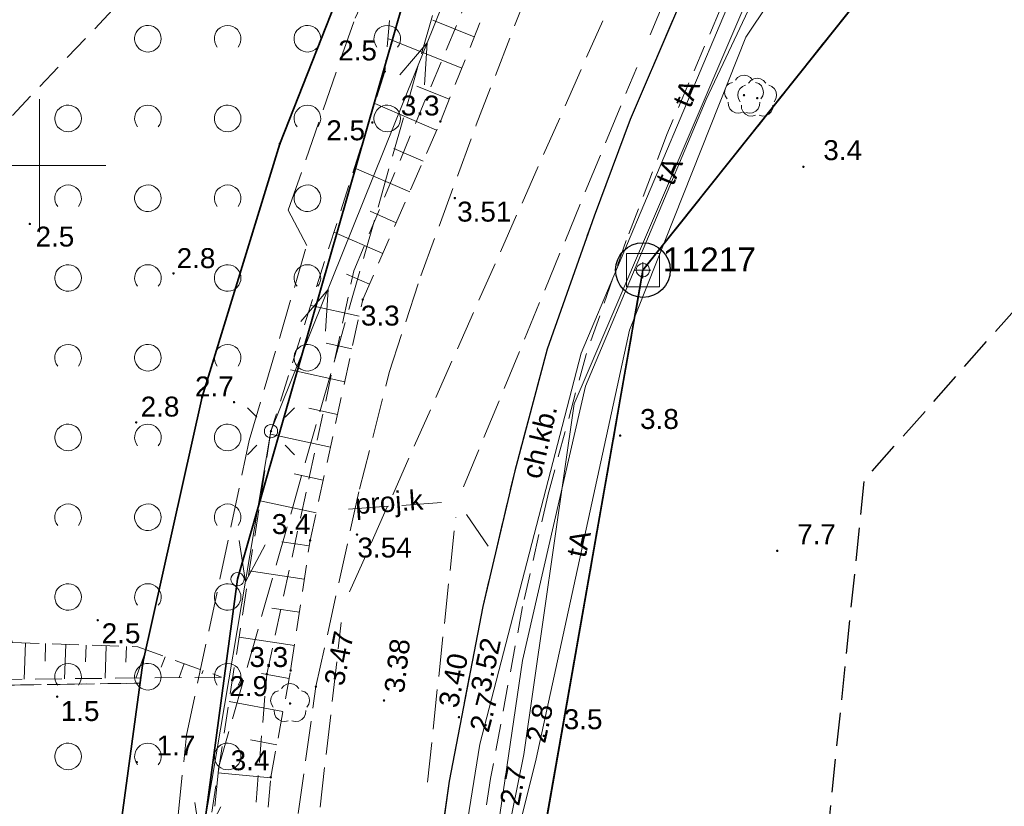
# Model space of a CAD drawing. Extents: x 5461355 to 5464904, y 5969481 to 5972975.
# Tile 20 of 40: x 5462449 to 5462486, y 5972176 to 5972205. Entities that reach past the tile are written whole.
import ezdxf
from ezdxf.enums import TextEntityAlignment as Align

# ---------------------------------------------------------------- set-up
doc = ezdxf.new("R2010")
doc.units = 0
for name, pattern in [('L_0_05', [1.75, 1.25, -0.5]), ('PRZER1-1', [1, 0.5, -0.5]), ('PRZER2-1', [1.5, 1, -0.5]), ('PRZER3-1', [2, 1.5, -0.5]), ('PRZER3-2', [2.5, 1.5, -1])]:
    doc.linetypes.add(name, pattern=pattern)
doc.layers.get('0').update_dxf_attribs({"linetype": 'CONTINUOUS'})
for name, color, linetype, lineweight in [('GEPPGD', 7, 'CONTINUOUS', 18), ('GEPPGO', 7, 'CONTINUOUS', 18), ('GESDZI', 7, 'CONTINUOUS', 18), ('GESJOB', 7, 'CONTINUOUS', 35), ('GSLKRW', 7, 'CONTINUOUS', 25), ('GSPSSP', 7, 'CONTINUOUS', 18), ('GSPSSP_O', 7, 'CONTINUOUS', 18), ('GSPWPN', 7, 'CONTINUOUS', 13), ('GSPWPN_O', 7, 'CONTINUOUS', 13), ('GSPWPS', 7, 'CONTINUOUS', 13), ('GSPWPS_O', 7, 'CONTINUOUS', 13), ('GSSKOA', 7, 'CONTINUOUS', 18), ('GSSKOD', 7, 'CONTINUOUS', 18), ('GSSKOD_O', 7, 'CONTINUOUS', 18), ('GSSZAD', 7, 'CONTINUOUS', 18), ('GSSZSN', 7, 'CONTINUOUS', 18), ('GUPELA', 7, 'CONTINUOUS', 18), ('GUPPRZ_O', 7, 'CONTINUOUS', 18), ('KRZYZE_2000', 230, 'CONTINUOUS', 18), ('OSN_OZN', 1, 'L_0_05', 18), ('ZAKRES', 3, 'L_0_05', 18)]:
    doc.layers.add(name, color=color, linetype=linetype, lineweight=lineweight)
for name, color, linetype, lineweight, true_color in [('GESKKL', 7, 'CONTINUOUS', 18, 0x24bc24), ('GESUZY', 7, 'CONTINUOUS', 18, 0x008000), ('GSPRDL', 7, 'CONTINUOUS', 18, 0x008000), ('GULEPR', 1, 'CONTINUOUS', 18, 0xff0000), ('GULKPR', 7, 'CONTINUOUS', 18, 0x803300), ('GULKPR_O', 7, 'CONTINUOUS', 18, 0x803300), ('GULTPR', 7, 'CONTINUOUS', 18, 0xff9100), ('GULTPR_O', 7, 'CONTINUOUS', 18, 0xff9100), ('GULWPR', 5, 'CONTINUOUS', 18, 0x0000ff)]:
    doc.layers.add(name, color=color, linetype=linetype, lineweight=lineweight, true_color=true_color)
doc.styles.add('Arial', font='arial.ttf')

# ---------------------------------------------------------------- blocks, each defined once
blk = doc.blocks.new('GSPSSP1')
at = {"color": 0}
blk.add_lwpolyline([(0.625, 0.625), (0.625, -0.625), (-0.625, -0.625), (-0.625, 0.625)], close=True, dxfattribs=at)
for points in [[(0.3, 0), (-0.3, 0)], [(0, 0.3), (0, -0.3)]]:
    blk.add_lwpolyline(points, dxfattribs=at)
blk = doc.blocks.new('GEPPGD1_2')
blk.add_hatch(color=0).paths.add_polyline_path([(0, -0.045), (0.013906, -0.042798), (0.02645, -0.036406), (0.036406, -0.02645), (0.042798, -0.013906), (0.045, 0), (0.042798, 0.013906), (0.036406, 0.02645), (0.02645, 0.036406), (0.013906, 0.042798), (0, 0.045), (-0.013906, 0.042798), (-0.02645, 0.036406), (-0.036406, 0.02645), (-0.042798, 0.013906), (-0.045, 0), (-0.042798, -0.013906), (-0.036406, -0.02645), (-0.02645, -0.036406), (-0.013906, -0.042798)])
blk = doc.blocks.new('GSPRDL1')
blk.add_hatch(color=0).paths.add_polyline_path([(0, -0.045), (0.013906, -0.042798), (0.02645, -0.036406), (0.036406, -0.02645), (0.042798, -0.013906), (0.045, 0), (0.042798, 0.013906), (0.036406, 0.02645), (0.02645, 0.036406), (0.013906, 0.042798), (0, 0.045), (-0.013906, 0.042798), (-0.02645, 0.036406), (-0.036406, 0.02645), (-0.042798, 0.013906), (-0.045, 0), (-0.042798, -0.013906), (-0.036406, -0.02645), (-0.02645, -0.036406), (-0.013906, -0.042798)])
at = {"color": 0}
for points in [[(-0.324277, 0.563333), (-0.240553, 0.662679), (-0.127956, 0.727494), (0, 0.75), (0.127956, 0.727494), (0.240553, 0.662679), (0.324277, 0.563333)], [(-0.635969, -0.134326), (-0.70458, -0.024001), (-0.731429, 0.103115), (-0.713292, 0.231763), (-0.652348, 0.346501), (-0.55591, 0.433559), (-0.435555, 0.482485)], [(0.435555, 0.482485), (0.55591, 0.433559), (0.652348, 0.346501), (0.713292, 0.231763), (0.731429, 0.103115), (0.70458, -0.024001), (0.635969, -0.134326)], [(-0.068773, -0.646351), (-0.194901, -0.677512), (-0.324092, -0.663766), (-0.440839, -0.606763), (-0.531129, -0.513345), (-0.584125, -0.394725), (-0.593465, -0.265141)], [(0.593465, -0.265141), (0.584125, -0.394725), (0.531129, -0.513345), (0.440839, -0.606763), (0.324092, -0.663766), (0.194901, -0.677512), (0.068773, -0.646351)]]:
    blk.add_lwpolyline(points, dxfattribs=at)
blk = doc.blocks.new('GSPWPN1')
blk.add_hatch(color=0).paths.add_polyline_path([(-0.045, 0), (-0.043, -0.012), (-0.039, -0.022), (-0.032, -0.032), (-0.022, -0.039), (-0.012, -0.043), (0, -0.045), (0.012, -0.043), (0.022, -0.039), (0.032, -0.032), (0.039, -0.022), (0.043, -0.012), (0.045, 0), (0.043, 0.012), (0.039, 0.022), (0.032, 0.032), (0.022, 0.039), (0.012, 0.043), (0, 0.045), (-0.012, 0.043), (-0.022, 0.039), (-0.032, 0.032), (-0.039, 0.022), (-0.043, 0.012)])
blk = doc.blocks.new('GSPWPS1')
blk.add_hatch(color=0).paths.add_polyline_path([(-0.045, 0), (-0.043467, -0.011647), (-0.038971, -0.0225), (-0.03182, -0.03182), (-0.0225, -0.038971), (-0.011647, -0.043467), (0, -0.045), (0.011647, -0.043467), (0.0225, -0.038971), (0.03182, -0.03182), (0.038971, -0.0225), (0.043467, -0.011647), (0.045, 0), (0.043467, 0.011647), (0.038971, 0.0225), (0.03182, 0.03182), (0.0225, 0.038971), (0.011647, 0.043467), (0, 0.045), (-0.011647, 0.043467), (-0.0225, 0.038971), (-0.03182, 0.03182), (-0.038971, 0.0225), (-0.043467, 0.011647)])
blk = doc.blocks.new('GEPPGO1_1')
at = {"color": 0}
blk.add_lwpolyline([(0, 0.25), (0.077254, 0.237764), (0.146946, 0.202254), (0.202254, 0.146946), (0.237764, 0.077254), (0.25, 0), (0.237764, -0.077254), (0.202254, -0.146946), (0.146946, -0.202254), (0.077254, -0.237764), (0, -0.25), (-0.077254, -0.237764), (-0.146946, -0.202254), (-0.202254, -0.146946), (-0.237764, -0.077254), (-0.25, 0), (-0.237764, 0.077254), (-0.202254, 0.146946), (-0.146946, 0.202254), (-0.077254, 0.237764)], close=True, dxfattribs=at)
blk = doc.blocks.new('GEPPGD1_1')
at = {"color": 0}
blk.add_lwpolyline([(0, 0.25), (0.077254, 0.237764), (0.146946, 0.202254), (0.202254, 0.146946), (0.237764, 0.077254), (0.25, 0), (0.237764, -0.077254), (0.202254, -0.146946), (0.146946, -0.202254), (0.077254, -0.237764), (0, -0.25), (-0.077254, -0.237764), (-0.146946, -0.202254), (-0.202254, -0.146946), (-0.237764, -0.077254), (-0.25, 0), (-0.237764, 0.077254), (-0.202254, 0.146946), (-0.146946, 0.202254), (-0.077254, 0.237764)], close=True, dxfattribs=at)
blk = doc.blocks.new('GUPELA1')
at = {"color": 0}
blk.add_lwpolyline([(0, 0.25), (0.064705, 0.241481), (0.125, 0.216506), (0.176777, 0.176777), (0.216506, 0.125), (0.241481, 0.064705), (0.25, 0), (0.241481, -0.064705), (0.216506, -0.125), (0.176777, -0.176777), (0.125, -0.216506), (0.064705, -0.241481), (0, -0.25), (-0.064705, -0.241481), (-0.125, -0.216506), (-0.176777, -0.176777), (-0.216506, -0.125), (-0.241481, -0.064705), (-0.25, 0), (-0.241481, 0.064705), (-0.216506, 0.125), (-0.176777, 0.176777), (-0.125, 0.216506), (-0.064705, 0.241481)], close=True, dxfattribs=at)
blk = doc.blocks.new('GUPELA2')
blk.add_hatch(color=0).paths.add_polyline_path([(-0.001087, 0.044987), (0.011881, 0.043403), (0.021281, 0.03965), (0.030065, 0.033482), (0.038133, 0.023893), (0.043117, 0.012881), (0.044986, 0.001113), (0.044323, -0.007777), (0.040557, -0.019497), (0.033417, -0.030138), (0.024849, -0.037517), (0.013788, -0.042836), (0.002013, -0.044955), (-0.00982, -0.043916), (-0.020466, -0.040077), (-0.029541, -0.033946), (-0.036867, -0.025804), (-0.04187, -0.01649), (-0.04461, -0.005909), (-0.044532, 0.006476), (-0.041285, 0.017903), (-0.034764, 0.028574), (-0.024479, 0.03776), (-0.013449, 0.042943)])
at = {"color": 0}
for points in [[(-0.883883, 0.883883), (-0.53033, 0.53033)], [(0.883883, 0.883883), (0.53033, 0.53033)], [(-0.883883, -0.883883), (-0.53033, -0.53033)], [(0.883883, -0.883883), (0.53033, -0.53033)]]:
    blk.add_lwpolyline(points, dxfattribs=at)
blk = doc.blocks.new('SUEP1')
at = {"color": 0}
blk.add_lwpolyline([(-0.75, -0.5), (0.75, 0), (-0.75, 0.5)], dxfattribs=at)
blk = doc.blocks.new('GSSZAD1')
at = {"color": 0}
blk.add_lwpolyline([(0.5, 0), (0.490964, 0.094626), (0.464184, 0.185831), (0.420627, 0.27032), (0.361867, 0.34504), (0.290028, 0.407288), (0.207708, 0.454816), (0.117879, 0.485906), (0.023791, 0.499434), (-0.071157, 0.494911), (-0.163534, 0.4725), (-0.25, 0.433013), (-0.32743, 0.377875), (-0.393027, 0.309079), (-0.444418, 0.229113), (-0.479746, 0.140866), (-0.497736, 0.047528), (-0.497736, -0.047528), (-0.479746, -0.140866), (-0.444418, -0.229113), (-0.393027, -0.309079), (-0.32743, -0.377875), (-0.25, -0.433013), (-0.163534, -0.4725), (-0.071157, -0.494911), (0.023791, -0.499434), (0.117879, -0.485906), (0.207708, -0.454816), (0.290028, -0.407288), (0.361867, -0.34504), (0.420627, -0.27032), (0.464184, -0.185831), (0.490964, -0.094626)], close=True, dxfattribs=at)
blk = doc.blocks.new('GSSZAD2')
at = {"color": 0}
blk.add_lwpolyline([(-0.390312, -0.3125), (-0.445567, -0.226869), (-0.482312, -0.131814), (-0.49902, -0.031282), (-0.494998, 0.070549), (-0.470412, 0.169449), (-0.426283, 0.26131), (-0.364446, 0.342315), (-0.287468, 0.409099), (-0.198548, 0.458889), (-0.10138, 0.489614), (0, 0.5), (0.10138, 0.489614), (0.198548, 0.458889), (0.287468, 0.409099), (0.364446, 0.342315), (0.426283, 0.26131), (0.470412, 0.169449), (0.494998, 0.070549), (0.49902, -0.031282), (0.482312, -0.131814), (0.445567, -0.226869), (0.390312, -0.3125)], dxfattribs=at)

msp = doc.modelspace()

# ---------------------------------------------------------------- linework, layer by layer
at = {"layer": 'GESDZI', "color": 84, "linetype": 'Continuous', "lineweight": 35, "elevation": 10.22}
for points in [[(5462552.44, 5972302.79), (5462514.49, 5972273.68), (5462499.09, 5972259.82), (5462484.81, 5972241.37), (5462479.23, 5972234.17), (5462464.73, 5972209.82), (5462457.45, 5972184.44), (5462453.87, 5972157.77), (5462457.87, 5972101.97), (5462458.58, 5972092.02), (5462459.45, 5972086.04), (5462459.72, 5972075.93), (5462424.23, 5971963.77), (5462421.07, 5971953.77), (5462377.38, 5971905.1), (5462396.95, 5971904.43), (5462424.66, 5971940.41), (5462468.85, 5972073.61), (5462464.9, 5972151.67), (5462472.7, 5972196.07), (5462523.12, 5972259.37), (5462564.43, 5972288.11), (5462603.85, 5972292.22)], [(5462880.58, 5971864.41), (5462868.07, 5971903.66), (5462716.09, 5971917.91), (5462701.65, 5971919.26), (5462699.25, 5971919.55), (5462696.65, 5971919.73), (5462678.14, 5971921.53), (5462658.22, 5971923.38), (5462639.31, 5971925.14), (5462580.4, 5971930.64), (5462580.99, 5971970.63), (5462581.26, 5971988.63), (5462581.38, 5971996.63), (5462581.71, 5972019.24), (5462579.02, 5972070.41), (5462569.44, 5972241.64), (5462569.03, 5972275.5), (5462523.12, 5972259.37), (5462472.7, 5972196.07), (5462464.9, 5972151.67), (5462468.85, 5972073.61), (5462424.66, 5971940.41), (5462396.95, 5971904.43), (5462373.23, 5971712.32)]]:
    msp.add_lwpolyline(points, dxfattribs=at)
for points in [[(5462464.99, 5972231.39), (5462471.3, 5972227.41), (5462462.69, 5972210.08), (5462459.04, 5972200.82), (5462456.12, 5972191.3), (5462453.89, 5972181.3), (5462452.51, 5972171.14), (5462452.01, 5972160.32), (5462452.32, 5972150.13), (5462455.34, 5972102.56), (5462457.87, 5972101.97), (5462453.87, 5972157.77), (5462457.45, 5972184.44), (5462464.73, 5972209.82), (5462479.23, 5972234.17)], [(5462464.99, 5972231.39), (5462432.19, 5972224.99), (5462427.17, 5972199.15), (5462410.43, 5972168), (5462406.62, 5972160.9), (5462385.18, 5972097.94), (5462407.14, 5972103.91), (5462448.06, 5972094.45), (5462450.21, 5972103.75), (5462455.34, 5972102.56), (5462452.32, 5972150.13), (5462452.01, 5972160.32), (5462452.51, 5972171.14), (5462453.89, 5972181.3), (5462456.12, 5972191.3), (5462459.04, 5972200.82), (5462462.69, 5972210.08), (5462471.3, 5972227.41)]]:
    msp.add_lwpolyline(points, close=True, dxfattribs=at)
at = {"layer": 'GESJOB', "color": 252, "linetype": 'PRZER3-2', "lineweight": 35}
msp.add_lwpolyline([(5462639.31, 5971925.14), (5462580.4, 5971930.64), (5462580.99, 5971970.63), (5462581.26, 5971988.63), (5462581.38, 5971996.63), (5462581.71, 5972019.24), (5462579.02, 5972070.41), (5462569.44, 5972241.64), (5462569.03, 5972275.5), (5462523.12, 5972259.37), (5462472.7, 5972196.07), (5462464.9, 5972151.67), (5462468.85, 5972073.61), (5462424.66, 5971940.41), (5462396.95, 5971904.43), (5462377.38, 5971905.1), (5462365.9, 5971909.32), (5462357.69, 5971912.33), (5462357.51, 5971912.55), (5462260.21, 5971948.8), (5462223.9, 5971961.75), (5462200.87, 5971970.54), (5461925.3, 5971896.94)], dxfattribs=at)
msp.add_lwpolyline([(5462639.31, 5971925.14), (5462580.4, 5971930.64), (5462580.99, 5971970.63), (5462581.26, 5971988.63), (5462581.38, 5971996.63), (5462581.71, 5972019.24), (5462579.02, 5972070.41), (5462569.44, 5972241.64), (5462569.03, 5972275.5), (5462523.12, 5972259.37), (5462472.7, 5972196.07), (5462464.9, 5972151.67), (5462468.85, 5972073.61), (5462424.66, 5971940.41), (5462396.95, 5971904.43), (5462377.38, 5971905.1), (5462365.9, 5971909.32), (5462357.69, 5971912.33), (5462357.51, 5971912.55), (5462260.21, 5971948.8), (5462223.9, 5971961.75), (5462200.87, 5971970.54), (5461925.3, 5971896.94)], dxfattribs=at)
at = {"layer": 'GESKKL', "color": 252, "linetype": 'PRZER3-1', "lineweight": 18}
for points in [[(5462432.19, 5972224.99), (5462427.17, 5972199.15), (5462414.304, 5972175.208), (5462419.44, 5972170.82), (5462436.75, 5972164.98), (5462438.56, 5972171.6), (5462443.13, 5972185.52), (5462444.79, 5972196.46), (5462445.76, 5972196.29), (5462444.24, 5972184.97), (5462442.57, 5972180.36), (5462453.786, 5972180.532), (5462453.89, 5972181.3), (5462456.12, 5972191.3), (5462459.04, 5972200.82), (5462462.69, 5972210.08), (5462471.3, 5972227.41), (5462464.99, 5972231.39)], [(5462442.57, 5972180.36), (5462439.37, 5972171.46), (5462420.949, 5972100.717), (5462458.58, 5972092.02), (5462457.87, 5972101.97), (5462455.34, 5972102.56), (5462452.32, 5972150.13), (5462452.01, 5972160.32), (5462452.51, 5972171.14), (5462453.786, 5972180.532)]]:
    msp.add_lwpolyline(points, close=True, dxfattribs=at)
at = {"layer": 'GESUZY', "color": 252, "linetype": 'PRZER1-1', "lineweight": 18}
for points in [[(5462552.44, 5972302.79), (5462514.49, 5972273.68), (5462499.09, 5972259.82), (5462484.81, 5972241.37), (5462479.23, 5972234.17), (5462464.73, 5972209.82), (5462457.45, 5972184.44), (5462453.87, 5972157.77), (5462457.87, 5972101.97), (5462458.58, 5972092.02), (5462459.45, 5972086.04), (5462459.72, 5972075.93), (5462459.606, 5972075.568), (5462421.07, 5971953.77), (5462377.38, 5971905.1), (5462396.95, 5971904.43), (5462424.66, 5971940.41), (5462468.85, 5972073.61), (5462464.9, 5972151.67), (5462472.7, 5972196.07), (5462523.12, 5972259.37), (5462564.43, 5972288.11), (5462603.85, 5972292.22)], [(5462639.31, 5971925.14), (5462580.4, 5971930.64), (5462580.99, 5971970.63), (5462581.26, 5971988.63), (5462581.38, 5971996.63), (5462581.658, 5972015.66), (5462581.71, 5972019.24), (5462579.02, 5972070.41), (5462575.8, 5972127.97), (5462573.873, 5972162.41), (5462571.197, 5972210.24), (5462570.072, 5972230.35), (5462569.44, 5972241.64), (5462569.03, 5972275.5), (5462523.12, 5972259.37), (5462472.7, 5972196.07), (5462464.9, 5972151.67), (5462468.85, 5972073.61), (5462424.66, 5971940.41), (5462396.95, 5971904.43), (5462373.23, 5971712.32)]]:
    msp.add_lwpolyline(points, dxfattribs=at)
for points in [[(5462464.99, 5972231.39), (5462471.3, 5972227.41), (5462462.69, 5972210.08), (5462459.04, 5972200.82), (5462456.12, 5972191.3), (5462453.89, 5972181.3), (5462453.786, 5972180.532), (5462452.51, 5972171.14), (5462452.01, 5972160.32), (5462452.32, 5972150.13), (5462455.34, 5972102.56), (5462457.87, 5972101.97), (5462453.87, 5972157.77), (5462457.45, 5972184.44), (5462464.73, 5972209.82), (5462479.23, 5972234.17)], [(5462432.19, 5972224.99), (5462427.17, 5972199.15), (5462414.304, 5972175.208), (5462419.44, 5972170.82), (5462436.75, 5972164.98), (5462438.56, 5972171.6), (5462443.13, 5972185.52), (5462444.79, 5972196.46), (5462445.76, 5972196.29), (5462444.24, 5972184.97), (5462442.57, 5972180.36), (5462453.786, 5972180.532), (5462453.89, 5972181.3), (5462456.12, 5972191.3), (5462459.04, 5972200.82), (5462462.69, 5972210.08), (5462471.3, 5972227.41), (5462464.99, 5972231.39)], [(5462442.57, 5972180.36), (5462439.37, 5972171.46), (5462420.949, 5972100.717), (5462458.58, 5972092.02), (5462457.87, 5972101.97), (5462455.34, 5972102.56), (5462452.32, 5972150.13), (5462452.01, 5972160.32), (5462452.51, 5972171.14), (5462453.786, 5972180.532)]]:
    msp.add_lwpolyline(points, close=True, dxfattribs=at)
at = {"layer": 'GSLKRW', "color": 252, "linetype": 'Continuous', "lineweight": 25}
msp.add_lwpolyline([(5462486.81, 5972229.06), (5462482.96, 5972223.28), (5462480.8, 5972219.89), (5462478.86, 5972216.4), (5462475.4, 5972209.17), (5462472.22, 5972201.73), (5462470.86, 5972198.1), (5462469.1, 5972193.1), (5462467.88, 5972188.52), (5462466.68, 5972183.42), (5462465.41, 5972176.84), (5462464.54, 5972170.6), (5462463.92, 5972163.79), (5462463.79, 5972158.91), (5462463.76, 5972152.82), (5462464.05, 5972146.91), (5462464.76, 5972135.83), (5462466.65, 5972113.39), (5462467.08, 5972108.4)], dxfattribs=at)
at = {"layer": 'GSSKOA', "color": 252, "linetype": 'PRZER3-1', "lineweight": 18}
for points in [[(5462458.91, 5972169.69), (5462460.4, 5972180.4), (5462462.04, 5972187.83), (5462463.16, 5972192.22), (5462464.34, 5972195.85), (5462466.43, 5972201.53), (5462468.91, 5972207.94), (5462473.32, 5972217), (5462476.51, 5972222.96), (5462477.783, 5972224.815), (5462483.334, 5972232.939), (5462487.26, 5972238.5)], [(5462486.81, 5972229.06), (5462482.96, 5972223.28), (5462480.8, 5972219.89), (5462478.86, 5972216.4), (5462475.4, 5972209.17), (5462472.22, 5972201.73), (5462470.86, 5972198.1), (5462469.1, 5972193.1), (5462467.88, 5972188.52), (5462466.68, 5972183.42), (5462465.41, 5972176.84), (5462464.54, 5972170.6)]]:
    msp.add_lwpolyline(points, dxfattribs=at)
at = {"layer": 'GSSKOD', "color": 252, "linetype": 'PRZER2-1', "lineweight": 18}
for points in [[(5462464.54, 5972170.6), (5462465.41, 5972176.84), (5462466.68, 5972183.42), (5462467.88, 5972188.52), (5462469.1, 5972193.1), (5462470.86, 5972198.1), (5462472.22, 5972201.73), (5462475.4, 5972209.17), (5462478.86, 5972216.4), (5462480.8, 5972219.89), (5462482.96, 5972223.28), (5462486.81, 5972229.06)], [(5462488.11, 5972228.38), (5462484.29, 5972222.54), (5462481.84, 5972218.65), (5462480.13, 5972215.56), (5462478.28, 5972212.22), (5462476.78, 5972208.63), (5462473.6, 5972201.17), (5462472.07, 5972197.18), (5462470.56, 5972192.9), (5462469.12, 5972187.58), (5462468.17, 5972183.41), (5462466.97, 5972176.94), (5462465.81, 5972169.4)]]:
    msp.add_lwpolyline(points, dxfattribs=at)
at = {"layer": 'GSSZAD', "color": 252, "linetype": 'PRZER2-1', "lineweight": 18}
msp.add_lwpolyline([(5462457.068, 5972145.976), (5462456.663, 5972158.117), (5462458.551, 5972180.874), (5462461.826, 5972196.045), (5462470.007, 5972215.604), (5462467.216, 5972221.115), (5462442.851, 5972195.417), (5462426.361, 5972163.844), (5462420.603, 5972145.229), (5462414.153, 5972107.869), (5462429.004, 5972109.634), (5462447.067, 5972106.831), (5462459.302, 5972101.863), (5462459.793, 5972105.878), (5462459.021, 5972107.622), (5462458.667, 5972116.741), (5462458.285, 5972128.025)], close=True, dxfattribs=at)
at = {"layer": 'GSSZSN', "color": 252, "linetype": 'PRZER2-1', "lineweight": 18}
msp.add_lwpolyline([(5462457.65, 5972165.41), (5462458.7, 5972176.99), (5462459.45, 5972181.01), (5462460.18, 5972185.9), (5462462.16, 5972194.96), (5462465.08, 5972201.66), (5462468.85, 5972211.06), (5462470.71, 5972214.41), (5462474.85, 5972224.11), (5462463.59, 5972209.94), (5462462.99, 5972203.54), (5462458.71, 5972190.01), (5462454.048, 5972159.947)], dxfattribs=at)
at = {"layer": 'GSSZSN', "color": 252, "linetype": 'Continuous', "lineweight": 18}
for points in [[(5462466.356, 5972204.842), (5462464.793, 5972205.469)], [(5462463.107, 5972204.784), (5462465.886, 5972203.669)], [(5462465.416, 5972202.497), (5462464.193, 5972202.987)], [(5462462.611, 5972202.341), (5462464.935, 5972201.328)], [(5462464.431, 5972200.17), (5462463.329, 5972200.65)], [(5462461.844, 5972199.919), (5462463.926, 5972199.012)], [(5462463.421, 5972197.853), (5462462.441, 5972198.281)], [(5462461.078, 5972197.496), (5462462.916, 5972196.695)], [(5462462.411, 5972195.537), (5462461.553, 5972195.911)], [(5462460.206, 5972194.738), (5462462.025, 5972194.341)], [(5462461.755, 5972193.106), (5462460.789, 5972193.317)], [(5462459.44, 5972192.319), (5462461.485, 5972191.872)], [(5462461.215, 5972190.638), (5462460.137, 5972190.873)], [(5462458.692, 5972189.896), (5462460.946, 5972189.403)], [(5462460.676, 5972188.169), (5462459.587, 5972188.407)], [(5462458.304, 5972187.394), (5462460.406, 5972186.935)], [(5462460.15, 5972185.698), (5462459.119, 5972185.852)], [(5462457.895, 5972184.757), (5462459.963, 5972184.448)], [(5462459.777, 5972183.198), (5462458.739, 5972183.353)], [(5462457.508, 5972182.26), (5462459.59, 5972181.949)], [(5462449.474, 5972182.043), (5462449.427, 5972180.682)], [(5462450.234, 5972182.017), (5462450.211, 5972181.353)], [(5462450.994, 5972181.991), (5462450.949, 5972180.698)], [(5462451.754, 5972181.964), (5462451.732, 5972181.335)], [(5462452.513, 5972181.938), (5462452.471, 5972180.713)], [(5462453.273, 5972181.912), (5462453.253, 5972181.317)], [(5462454.014, 5972181.784), (5462453.63, 5972180.725)], [(5462454.729, 5972181.525), (5462454.585, 5972181.13)], [(5462455.443, 5972181.267), (5462455.254, 5972180.742)], [(5462456.158, 5972181.008), (5462456.112, 5972180.879)], [(5462459.392, 5972180.701), (5462458.359, 5972180.894)], [(5462457.133, 5972179.837), (5462459.161, 5972179.459)], [(5462458.929, 5972178.217), (5462457.934, 5972178.403)], [(5462456.717, 5972177.155), (5462458.699, 5972176.975)]]:
    msp.add_lwpolyline(points, dxfattribs=at)
at = {"layer": 'GSSZSN', "color": 252, "linetype": 'PRZER2-1', "lineweight": 18}
msp.add_lwpolyline([(5462445.76, 5972196.29), (5462447.036, 5972186.992), (5462448.986, 5972182.06), (5462453.7, 5972181.898), (5462456.846, 5972180.759), (5462448.814, 5972180.675), (5462445.469, 5972183.847), (5462444.24, 5972184.97)], close=True, dxfattribs=at)
at = {"layer": 'GULEPR', "color": 1, "linetype": 'PRZER3-1', "lineweight": 18, "true_color": 0xff0000, "elevation": 10.14}
msp.add_lwpolyline([(5462443.367, 5972020.596), (5462452.3, 5972048.643), (5462457.629, 5972065.231), (5462459.565, 5972071.328), (5462460.374, 5972075.531), (5462460.374, 5972079.211), (5462460.45, 5972082.879), (5462458.647, 5972086.464), (5462457.054, 5972107.973), (5462455.293, 5972137.907), (5462453.94, 5972156.345), (5462454.373, 5972167.626), (5462455.534, 5972178.575), (5462457.895, 5972189.661), (5462460.053, 5972196.993), (5462459.361, 5972198.326), (5462461.87, 5972205.551), (5462469.133, 5972221.104), (5462472.009, 5972224.524), (5462473.402, 5972223.756), (5462481.312, 5972234.779), (5462486.343, 5972242.471)], dxfattribs=at)
msp.add_lwpolyline([(5462443.367, 5972020.596), (5462452.3, 5972048.643), (5462457.629, 5972065.231), (5462459.565, 5972071.328), (5462460.374, 5972075.531), (5462460.374, 5972079.211), (5462460.45, 5972082.879), (5462458.647, 5972086.464), (5462457.054, 5972107.973), (5462455.293, 5972137.907), (5462453.94, 5972156.345), (5462454.373, 5972167.626), (5462455.534, 5972178.575), (5462457.895, 5972189.661), (5462460.053, 5972196.993), (5462459.361, 5972198.326), (5462461.87, 5972205.551), (5462469.133, 5972221.104), (5462472.009, 5972224.524), (5462473.402, 5972223.756), (5462481.312, 5972234.779), (5462486.343, 5972242.471)], dxfattribs=at)
at = {"layer": 'GULEPR', "color": 1, "linetype": 'Continuous', "lineweight": 18, "true_color": 0xff0000, "elevation": 10.14}
msp.add_lwpolyline([(5462453.01, 5972156.3), (5462458.71, 5972190.01), (5462471.06, 5972220.73)], dxfattribs=at)
msp.add_lwpolyline([(5462453.01, 5972156.3), (5462458.71, 5972190.01), (5462471.06, 5972220.73)], dxfattribs=at)
at = {"layer": 'GULKPR', "linetype": 'PRZER3-1', "lineweight": 18}
for points in [[(5462461.666, 5972183.963), (5462481.167, 5972227.95)], [(5462472.975, 5972204.924), (5462478.53, 5972218.37)], [(5462465.951, 5972187.92), (5462472.463, 5972203.685)], [(5462465.123, 5972187.324), (5462461.195, 5972187.05)], [(5462464.594, 5972176.81), (5462465.658, 5972186.769)], [(5462466.878, 5972185.681), (5462466.061, 5972186.871)], [(5462458.73, 5972159.97), (5462461.354, 5972182.818)]]:
    msp.add_lwpolyline(points, dxfattribs=at)
at = {"layer": 'GULTPR', "color": 30, "linetype": 'Continuous', "lineweight": 18, "true_color": 0xff9100, "elevation": 10.14}
for points in [[(5462465.805, 5972165.265), (5462465.876, 5972165.754), (5462468.17, 5972181.38), (5462470.54, 5972191.7), (5462475.08, 5972202.49), (5462480.35, 5972213.69), (5462486.39, 5972223.61), (5462500.81, 5972240.29), (5462502.97, 5972242.46)], [(5462465.805, 5972165.265), (5462465.876, 5972165.754), (5462468.17, 5972181.38), (5462470.54, 5972191.7), (5462475.08, 5972202.49), (5462480.35, 5972213.69), (5462486.39, 5972223.61), (5462500.81, 5972240.29), (5462502.97, 5972242.46)], [(5462466.04, 5972167.07), (5462468.68, 5972177.68), (5462472.19, 5972193.81), (5462476.574, 5972204.835), (5462484.4, 5972216.54), (5462493.51, 5972229.63)], [(5462466.04, 5972167.07), (5462468.68, 5972177.68), (5462472.19, 5972193.81), (5462476.574, 5972204.835), (5462484.4, 5972216.54), (5462493.51, 5972229.63)], [(5462466.04, 5972167.07), (5462468.22, 5972177.85), (5462470.11, 5972191.04), (5462478.69, 5972211.09), (5462485.18, 5972221.97)], [(5462466.04, 5972167.07), (5462468.22, 5972177.85), (5462470.11, 5972191.04), (5462478.69, 5972211.09), (5462485.18, 5972221.97)], [(5462486.16, 5972221.57), (5462480.02, 5972213.12), (5462478.58, 5972212.37), (5462470.37, 5972192.95), (5462466.57, 5972178.24), (5462464.79, 5972167.17), (5462464.14, 5972154.95), (5462464.66, 5972139.16), (5462465.41, 5972129.57), (5462466.55, 5972118.68)], [(5462486.16, 5972221.57), (5462480.02, 5972213.12), (5462478.58, 5972212.37), (5462470.37, 5972192.95), (5462466.57, 5972178.24), (5462464.79, 5972167.17), (5462464.14, 5972154.95), (5462464.66, 5972139.16), (5462465.41, 5972129.57), (5462466.55, 5972118.68)]]:
    msp.add_lwpolyline(points, dxfattribs=at)
at = {"layer": 'GULWPR', "color": 5, "linetype": 'PRZER3-1', "lineweight": 18, "true_color": 0x0000ff, "elevation": 10.14}
msp.add_lwpolyline([(5462558.069, 5972299.308), (5462540.383, 5972289.778), (5462532.787, 5972284.385), (5462516.827, 5972270.077), (5462495.218, 5972249.749), (5462486.817, 5972241.469), (5462470.899, 5972218.569), (5462465.333, 5972207.57), (5462456.754, 5972177.398), (5462455.253, 5972162.811), (5462455.081, 5972153.324), (5462458.544, 5972102.197), (5462459.8, 5972096.73), (5462460.909, 5972084.632), (5462461.125, 5972076.235), (5462460.269, 5972071.152), (5462456.465, 5972059.054), (5462444.83, 5972022.889)], dxfattribs=at)
at = {"layer": 'KRZYZE_2000', "color": 252, "lineweight": 18, "flags": 128}
for points in [[(5462450, 5972197.5), (5462450, 5972202.5)], [(5462447.5, 5972200), (5462452.5, 5972200)]]:
    msp.add_lwpolyline(points, dxfattribs=at)
at = {"layer": 'OSN_OZN', "color": 252, "linetype": 'Continuous', "lineweight": 25}
msp.add_circle((5462472.699, 5972196.071), 1.029, dxfattribs=at)
at = {"layer": 'ZAKRES', "lineweight": 30, "flags": 128}
msp.add_lwpolyline([(5462543.8, 5972311.19), (5462511.46, 5972288.78), (5462481.09, 5972259.6), (5462422.01, 5972247.35), (5462418.13, 5972209.64), (5462389.82, 5972163.08), (5462367.15, 5972078.93), (5462475.94, 5972049.63), (5462481.47, 5972081.94), (5462475.95, 5972139.11), (5462481.03, 5972188.17), (5462517.69, 5972229.73), (5462568.77, 5972278.32)], close=True, dxfattribs=at)

# ---------------------------------------------------------------- block references
at = {"layer": 'GEPPGD', "color": 252, "linetype": 'Continuous', "lineweight": 18}
for name, p in [('GEPPGD1_2', (5462459.04, 5972200.82, 10.24)), ('GEPPGD1_2', (5462456.12, 5972191.3, 10.24)), ('GEPPGD1_1', (5462457.45, 5972184.44, 10.24)), ('GEPPGD1_2', (5462453.89, 5972181.3, 10.24))]:
    msp.add_blockref(name, p, dxfattribs=at)
at = {"layer": 'GEPPGO', "color": 252, "linetype": 'Continuous', "lineweight": 18}
msp.add_blockref('GEPPGO1_1', (5462472.7, 5972196.07, 10.24), dxfattribs=at)
at = {"layer": 'GSPRDL', "color": 252, "linetype": 'Continuous', "lineweight": 18}
for p in [(5462476.5, 5972202.65, 10.12), (5462476.996, 5972202.538, 10.12), (5462459.428, 5972179.766, 10.12)]:
    msp.add_blockref('GSPRDL1', p, dxfattribs=at)
at = {"layer": 'GSPSSP', "color": 252, "linetype": 'Continuous', "lineweight": 18}
msp.add_blockref('GSPSSP1', (5462472.7, 5972196.07, 10.36), dxfattribs=at)
at = {"layer": 'GSPWPN', "color": 252, "linetype": 'Continuous', "lineweight": 13}
for p in [(5462462.99, 5972203.54, 10.08), (5462465.08, 5972201.66, 10.08), (5462462.522, 5972201.62, 10.08), (5462478.733, 5972199.957, 10.08), (5462449.639, 5972197.805, 10.08), (5462455.044, 5972195.944, 10.08), (5462462.16, 5972194.96, 10.08), (5462457.32, 5972191.1, 10.08), (5462453.642, 5972190.342, 10.08), (5462471.842, 5972189.844, 10.08), (5462460.18, 5972185.9, 10.08), (5462477.749, 5972185.509, 10.08), (5462452.193, 5972182.898, 10.08), (5462459.45, 5972181.01, 10.08), (5462458.551, 5972180.874, 10.08), (5462450.668, 5972180.023, 10.08), (5462468.97, 5972178.55, 10.08), (5462453.66, 5972177.56, 10.08), (5462458.7, 5972176.99, 10.08)]:
    msp.add_blockref('GSPWPN1', p, dxfattribs=at)
at = {"layer": 'GSPWPS', "color": 252, "linetype": 'Continuous', "lineweight": 13}
for p in [(5462465.624, 5972198.777, 10.08), (5462461.945, 5972186.118, 10.08), (5462460.4, 5972180.4, 10.08), (5462462.96, 5972179.88, 10.08), (5462465.78, 5972179.25, 10.08), (5462466.78, 5972178.95, 10.08)]:
    msp.add_blockref('GSPWPS1', p, dxfattribs=at)
at = {"layer": 'GSSZAD', "color": 252, "linetype": 'Continuous', "lineweight": 18}
for name, p in [('GSSZAD1', (5462454.08, 5972204.773, 10.1)), ('GSSZAD2', (5462457.08, 5972204.773, 10.1)), ('GSSZAD1', (5462460.08, 5972204.773, 10.1)), ('GSSZAD2', (5462463.08, 5972204.773, 10.1)), ('GSSZAD1', (5462451.08, 5972201.773, 10.1)), ('GSSZAD2', (5462454.08, 5972201.773, 10.1)), ('GSSZAD1', (5462457.08, 5972201.773, 10.1)), ('GSSZAD2', (5462460.08, 5972201.773, 10.1)), ('GSSZAD1', (5462463.08, 5972201.773, 10.1)), ('GSSZAD2', (5462451.08, 5972198.773, 10.1)), ('GSSZAD1', (5462454.08, 5972198.773, 10.1)), ('GSSZAD2', (5462457.08, 5972198.773, 10.1)), ('GSSZAD1', (5462460.08, 5972198.773, 10.1)), ('GSSZAD1', (5462451.08, 5972195.773, 10.1)), ('GSSZAD2', (5462454.08, 5972195.773, 10.1)), ('GSSZAD1', (5462457.08, 5972195.773, 10.1)), ('GSSZAD2', (5462460.08, 5972195.773, 10.1)), ('GSSZAD2', (5462451.08, 5972192.773, 10.1)), ('GSSZAD1', (5462454.08, 5972192.773, 10.1)), ('GSSZAD2', (5462457.08, 5972192.773, 10.1)), ('GSSZAD1', (5462460.08, 5972192.773, 10.1)), ('GSSZAD1', (5462451.08, 5972189.773, 10.1)), ('GSSZAD2', (5462454.08, 5972189.773, 10.1)), ('GSSZAD1', (5462457.08, 5972189.773, 10.1)), ('GSSZAD2', (5462451.08, 5972186.773, 10.1)), ('GSSZAD1', (5462454.08, 5972186.773, 10.1)), ('GSSZAD2', (5462457.08, 5972186.773, 10.1)), ('GSSZAD1', (5462451.08, 5972183.773, 10.1)), ('GSSZAD2', (5462454.08, 5972183.773, 10.1)), ('GSSZAD1', (5462457.08, 5972183.773, 10.1)), ('GSSZAD2', (5462451.08, 5972180.773, 10.1)), ('GSSZAD1', (5462454.08, 5972180.773, 10.1)), ('GSSZAD2', (5462457.08, 5972180.773, 10.1)), ('GSSZAD1', (5462451.08, 5972177.773, 10.1)), ('GSSZAD2', (5462454.08, 5972177.773, 10.1)), ('GSSZAD1', (5462457.08, 5972177.773, 10.1))]:
    msp.add_blockref(name, p, dxfattribs=at)
at = {"layer": 'GULEPR', "color": 1, "linetype": 'Continuous', "lineweight": 18, "true_color": 0xff0000}
for p, rotation in [((5462464.305, 5972203.927, 10.14), 68.09897372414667), ((5462460.575, 5972194.649, 10.14), 68.09897372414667), ((5462457.876, 5972185.08, 10.14), 260.4026764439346), ((5462456.209, 5972175.22, 10.14), 260.4026764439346)]:
    msp.add_blockref('SUEP1', p, dxfattribs=dict(at, rotation=rotation))
at = {"layer": 'GUPELA', "color": 252, "linetype": 'Continuous', "lineweight": 18}
for name in ['GUPELA2', 'GUPELA1']:
    msp.add_blockref(name, (5462458.71, 5972190.01, 10.16), dxfattribs=at)

# ---------------------------------------------------------------- texts
at = {"layer": 'GSPSSP_O', "color": 252, "linetype": 'Continuous', "lineweight": 0, "style": 'Arial'}
msp.add_text('11217', height=0.9, dxfattribs=at).set_placement((5462473.45, 5972196.02, 10.8))
at = {"layer": 'GSPWPN_O', "color": 252, "linetype": 'Continuous', "lineweight": 0, "style": 'Arial'}
for s, p in [('2.5', (5462461.238, 5972203.958, 10.8)), ('3.3', (5462463.592, 5972201.886, 10.8)), ('3.3', (5462462.092, 5972193.983, 10.8)), ('3.4', (5462458.742, 5972186.141, 10.8)), ('3.3', (5462457.898, 5972181.139, 10.8)), ('3.4', (5462457.194, 5972177.255, 10.8))]:
    msp.add_text(s, height=0.75, rotation=360, dxfattribs=at).set_placement(p)
for s, p in [('2.5', (5462460.791, 5972200.953, 10.8)), ('3.4', (5462479.483, 5972200.207, 10.8)), ('2.5', (5462449.855, 5972196.955, 10.8)), ('2.8', (5462455.163, 5972196.145, 10.8)), ('2.7', (5462455.853, 5972191.318, 10.8)), ('2.8', (5462453.81, 5972190.56, 10.8)), ('3.8', (5462472.592, 5972190.094, 10.8)), ('7.7', (5462478.499, 5972185.759, 10.8)), ('2.5', (5462452.344, 5972182.032, 10.8)), ('2.9', (5462457.144, 5972180.045, 10.8)), ('1.5', (5462450.803, 5972179.108, 10.8)), ('3.5', (5462469.72, 5972178.8, 10.8)), ('1.7', (5462454.41, 5972177.81, 10.8))]:
    msp.add_text(s, height=0.75, dxfattribs=at).set_placement(p)
at = {"layer": 'GSPWPS_O', "color": 252, "linetype": 'Continuous', "lineweight": 0, "style": 'Arial'}
for s, p in [('3.51', (5462465.711, 5972197.894, 10.8)), ('3.54', (5462461.962, 5972185.257, 10.8))]:
    msp.add_text(s, height=0.75, dxfattribs=at).set_placement(p)
for s, rotation, p in [('3.47', 79.0183, (5462461.439, 5972180.393, 10.8)), ('3.38', 83.2996, (5462463.71, 5972180.13, 10.8)), ('3.52', 78.0571, (5462466.942, 5972180.141, 10.8)), ('3.40', 79.0158, (5462465.739, 5972179.564, 10.8))]:
    msp.add_text(s, height=0.75, rotation=rotation, dxfattribs=at).set_placement(p)
at = {"layer": 'GSSKOD_O', "color": 252, "linetype": 'Continuous', "lineweight": 0, "style": 'Arial'}
msp.add_text('ch.kb.', height=0.75, rotation=76.9019, dxfattribs=at).set_placement((5462469.166, 5972189.533, 10.8), align=Align.CENTER)
at = {"layer": 'GULKPR_O', "color": 36, "linetype": 'Continuous', "lineweight": 0, "true_color": 0x803300, "style": 'Arial'}
msp.add_text('proj.k', height=0.75, rotation=3.9864, dxfattribs=at).set_placement((5462463.174, 5972186.976, 10.8), align=Align.CENTER)
at = {"layer": 'GULTPR_O', "color": 30, "linetype": 'Continuous', "lineweight": 0, "true_color": 0xff9100, "style": 'Arial'}
for rotation, p in [(67.0833, (5462474.67, 5972202.577, 10.8)), (66.8325, (5462474.026, 5972199.651, 10.8)), (77.7234, (5462470.642, 5972185.7, 10.8))]:
    msp.add_text('tA', height=0.75, rotation=rotation, dxfattribs=at).set_placement(p, align=Align.CENTER)
at = {"layer": 'GUPPRZ_O', "color": 30, "linetype": 'Continuous', "lineweight": 0, "true_color": 0xff9100, "style": 'Arial'}
for s, rotation, p in [('2.7', 75.5156, (5462466.891, 5972178.637, 10.8)), ('2.8', 77.7234, (5462469.018, 5972178.237, 10.8))]:
    msp.add_text(s, height=0.75, rotation=rotation, dxfattribs=at).set_placement(p)
msp.add_text('2.7', height=0.75, rotation=78.5675, dxfattribs=at).set_placement((5462468.327, 5972177.309, 10.8), align=Align.RIGHT)

doc.saveas('drawing.dxf')
